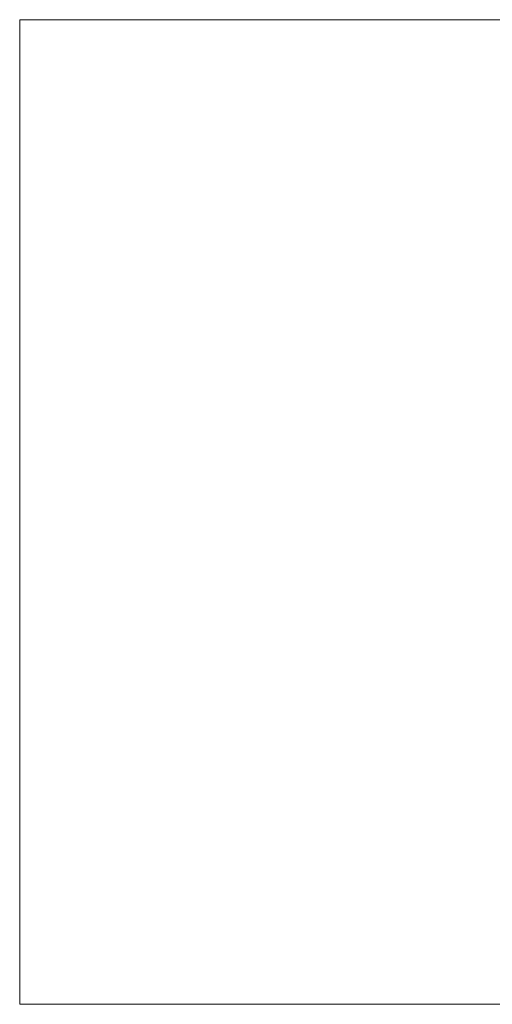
# Model space of a CAD drawing. Header units: millimetres. Extents: x -1219 to 1219, y -1219 to 1219.
# Tile 1 of 53: x -1219 to -49, y -1219 to 1219. Entities that reach past the tile are written whole.
import ezdxf

# ---------------------------------------------------------------- set-up
doc = ezdxf.new("R2010")
doc.units = ezdxf.units.MM
doc.layers.add('A-DOOR', color=31, linetype='Continuous')

msp = doc.modelspace()

# ---------------------------------------------------------------- meshes
at = {"layer": 'A-DOOR', "lineweight": 18}
mesh = msp.add_polyface(dxfattribs=at)
corners = [(-1219.2, 1219.2, -0.5), (-1219.2, -1219.2, -0.5), (1219.2, -1219.2, -0.5), (1219.2, 1219.2, -0.5)]
mesh.append_faces([[corners[k] for k in face] for face in [(0, 1, 2, 3)]])
mesh = msp.add_polyface(dxfattribs=at)
corners = [(1219.2, -1219.2, -40.5), (-1219.2, -1219.2, -40.5), (-1219.2, 1219.2, -40.5), (1219.2, 1219.2, -40.5)]
mesh.append_faces([[corners[k] for k in face] for face in [(0, 1, 2, 3)]])
mesh = msp.add_polyface(dxfattribs=at)
corners = [(1219.2, 1219.2, -0.5), (1219.2, 1219.2, -40.5), (-1219.2, 1219.2, -40.5), (-1219.2, 1219.2, -0.5)]
mesh.append_faces([[corners[k] for k in face] for face in [(0, 1, 2, 3)]])
mesh = msp.add_polyface(dxfattribs=at)
corners = [(-1219.2, 1219.2, -0.5), (-1219.2, 1219.2, -40.5), (-1219.2, -1219.2, -40.5), (-1219.2, -1219.2, -0.5)]
mesh.append_faces([[corners[k] for k in face] for face in [(0, 1, 2, 3)]])
mesh = msp.add_polyface(dxfattribs=at)
corners = [(-1219.2, -1219.2, -0.5), (-1219.2, -1219.2, -40.5), (1219.2, -1219.2, -40.5), (1219.2, -1219.2, -0.5)]
mesh.append_faces([[corners[k] for k in face] for face in [(0, 1, 2, 3)]])

doc.saveas('drawing.dxf')
